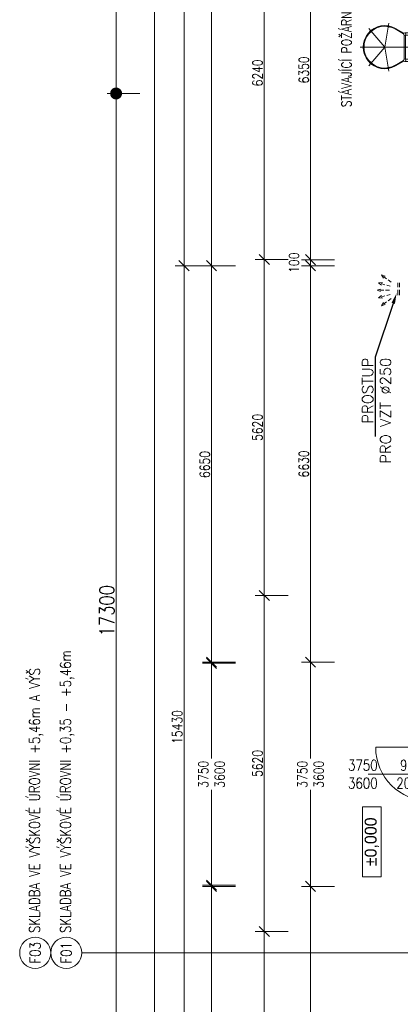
# Model space of a CAD drawing. Header units: millimetres. Extents: x -485339 to 350584, y -1189934 to 0.
# Tile 74 of 178: x -147116 to -140742, y -1057001 to -1040534. Entities that reach past the tile are written whole.
import ezdxf
from ezdxf import colors
from ezdxf.entities.mleader import LeaderData, LeaderLine
from ezdxf.enums import TextEntityAlignment as Align
from ezdxf.math import Vec2, Vec3

# ---------------------------------------------------------------- set-up
doc = ezdxf.new("R2010")
doc.units = ezdxf.units.MM
doc.header["$LTSCALE"] = 10
doc.linetypes.add('1600_OPl_00 Erdgeschoss_Architektenplan_Grundrißplan_170526$0$DASHDOT', pattern=[1, 0.5, -0.25, 0, -0.25])
doc.linetypes.add('DASHED', pattern=[19.05, 12.7, -6.35])
doc.layers.get('Defpoints').update_dxf_attribs({"color": 201})
for name, color, linetype, lineweight in [('1VZT', 150, 'DASHED', 18), ('N_dveře', 10, 'Continuous', 18), ('N_kóty', 10, 'Continuous', 18), ('N_popis', 10, 'Continuous', 18), ('N_popis_otvory', 10, 'Continuous', 18), ('PBŘ', 152, 'Continuous', 18), ('St_kóty', 132, 'Continuous', 18), ('St_popis', 250, 'Continuous', 18)]:
    doc.layers.add(name, color=color, linetype=linetype, lineweight=lineweight)
doc.layers.add('_HROMOSVOD', color=251, linetype='Continuous')
doc.styles.add('1_50', font='txt', dxfattribs={"height": 100})
doc.styles.get("Standard").update_dxf_attribs({"font": 'simplex.shx', "width": 0.8})
doc.dimstyles.new('stavebníM100', dxfattribs={"dimtxt": 165, "dimasz": 170, "dimexe": 150, "dimexo": 100, "dimgap": 30, "dimtad": 1, "dimdec": 0, "dimtxsty": 'Standard', "dimblk": 'OBLIQUE', "dimcen": -2.5, "dimdle": 150, "dimclrd": 256, "dimclre": 256, "dimclrt": 256, "dimadec": 4, "dimazin": 0, "dimtfac": 1, "dimtdec": 0, "dimtmove": 2, "dimatfit": 3, "dimldrblk": 'OBLIQUE', "dimfxl": 400, "dimfxlon": 1, "dimlwd": -1, "dimlwe": -1, "dimarcsym": 0})
doc.dimstyles.new('stavebníM100_modul', dxfattribs={"dimtxt": 250, "dimasz": 200, "dimexe": 150, "dimexo": 100, "dimgap": 30, "dimtad": 1, "dimdec": 0, "dimtxsty": 'Standard', "dimblk": 'DOT', "dimcen": -2.5, "dimdle": 150, "dimclrd": 256, "dimclre": 256, "dimclrt": 256, "dimadec": 4, "dimazin": 0, "dimtfac": 1, "dimtdec": 0, "dimtmove": 2, "dimatfit": 3, "dimldrblk": 'OBLIQUE', "dimfxl": 400, "dimfxlon": 1, "dimlwd": -1, "dimlwe": -1, "dimarcsym": 0})

# ---------------------------------------------------------------- blocks, each defined once
blk = doc.blocks.new('_OBLIQUE')
at = {"color": 0, "linetype": 'ByBlock'}
blk.add_line((-0.5, -0.5), (0.5, 0.5), dxfattribs=at)
blk = doc.blocks.new('*D5738')
at = {"layer": 'Defpoints', "color": 0}
for p in [(-143904, -1055008), (-141724, -1055008), (-141624, -1060078)]:
    blk.add_point(p, dxfattribs=at)
at = {"layer": 'St_kóty'}
for p, q in [((-143904, -1060228), (-143904, -1054858)), ((-143504, -1055008), (-144054, -1055008)), ((-143504, -1060078), (-144054, -1060078))]:
    blk.add_line(p, q, dxfattribs=at)
at = {"layer": 'St_kóty', "linetype": 'ByBlock', "xscale": 170, "yscale": 170, "zscale": 170}
for p, rotation in [((-143904, -1055008), 90), ((-143904, -1060078), 270)]:
    blk.add_blockref('_OBLIQUE', p, dxfattribs=dict(at, rotation=rotation))
at = {"layer": 'St_kóty', "insert": (-144016, -1057543), "char_height": 165, "attachment_point": 5, "rotation": 90}
blk.add_mtext('5070', dxfattribs=at)
blk = doc.blocks.new('*D5739')
at = {"layer": 'Defpoints', "color": 0}
for p in [(-143904, -1051278), (-141624, -1051278), (-141624, -1055028)]:
    blk.add_point(p, dxfattribs=at)
at = {"layer": 'St_kóty'}
for p, q in [((-143504, -1051278), (-144054, -1051278)), ((-143904, -1051128), (-143904, -1052890)), ((-143904, -1055178), (-143904, -1053415)), ((-143504, -1055028), (-144054, -1055028))]:
    blk.add_line(p, q, dxfattribs=at)
at = {"layer": 'St_kóty', "linetype": 'ByBlock', "xscale": 170, "yscale": 170, "zscale": 170}
for p, rotation in [((-143904, -1051278), 90), ((-143904, -1055028), 270)]:
    blk.add_blockref('_OBLIQUE', p, dxfattribs=dict(at, rotation=rotation))
at = {"layer": 'St_kóty', "insert": (-143904, -1053153), "char_height": 165, "attachment_point": 5, "rotation": 90}
blk.add_mtext('3750\\P3600', dxfattribs=at)
blk = doc.blocks.new('*D5740')
at = {"layer": 'Defpoints', "color": 0}
for p in [(-143904, -1044648), (-141624, -1044648), (-141724, -1051298)]:
    blk.add_point(p, dxfattribs=at)
at = {"layer": 'St_kóty'}
for p, q in [((-143904, -1051448), (-143904, -1044498)), ((-143504, -1044648), (-144054, -1044648)), ((-143504, -1051298), (-144054, -1051298))]:
    blk.add_line(p, q, dxfattribs=at)
at = {"layer": 'St_kóty', "linetype": 'ByBlock', "xscale": 170, "yscale": 170, "zscale": 170}
for p, rotation in [((-143904, -1044648), 90), ((-143904, -1051298), 270)]:
    blk.add_blockref('_OBLIQUE', p, dxfattribs=dict(at, rotation=rotation))
at = {"layer": 'St_kóty', "insert": (-144016, -1047973), "char_height": 165, "attachment_point": 5, "rotation": 90}
blk.add_mtext('6650', dxfattribs=at)
blk = doc.blocks.new('*D5741')
at = {"layer": 'Defpoints', "color": 0}
for p in [(-143904, -1031958), (-141324, -1031958), (-141624, -1044648)]:
    blk.add_point(p, dxfattribs=at)
at = {"layer": 'St_kóty'}
for p, q in [((-143904, -1044798), (-143904, -1031808)), ((-143504, -1031958), (-144054, -1031958)), ((-143504, -1044648), (-144054, -1044648))]:
    blk.add_line(p, q, dxfattribs=at)
at = {"layer": 'St_kóty', "linetype": 'ByBlock', "xscale": 170, "yscale": 170, "zscale": 170}
for p, rotation in [((-143904, -1031958), 90), ((-143904, -1044648), 270)]:
    blk.add_blockref('_OBLIQUE', p, dxfattribs=dict(at, rotation=rotation))
at = {"layer": 'St_kóty', "insert": (-144016, -1038303), "char_height": 165, "attachment_point": 5, "rotation": 90}
blk.add_mtext('12690', dxfattribs=at)
blk = doc.blocks.new('*D5747')
at = {"layer": 'Defpoints', "color": 0}
for p in [(-141524, -992923), (-144364, -1044648), (-141624, -1044648)]:
    blk.add_point(p, dxfattribs=at)
at = {"layer": 'St_kóty'}
for p, q in [((-144364, -992773), (-144364, -1044798)), ((-143964, -992923), (-144514, -992923)), ((-143964, -1044648), (-144514, -1044648))]:
    blk.add_line(p, q, dxfattribs=at)
at = {"layer": 'St_kóty', "linetype": 'ByBlock', "xscale": 170, "yscale": 170, "zscale": 170}
for p, rotation in [((-144364, -992923), 90), ((-144364, -1044648), 270)]:
    blk.add_blockref('_OBLIQUE', p, dxfattribs=dict(at, rotation=rotation))
at = {"layer": 'St_kóty', "insert": (-144477, -1018785), "char_height": 165, "attachment_point": 5, "rotation": 90}
blk.add_mtext('51725', dxfattribs=at)
blk = doc.blocks.new('*D5748')
at = {"layer": 'Defpoints', "color": 0}
for p in [(-141624, -1044648), (-144364, -1060078), (-141624, -1060078)]:
    blk.add_point(p, dxfattribs=at)
at = {"layer": 'St_kóty'}
for p, q in [((-144364, -1044498), (-144364, -1060228)), ((-143964, -1044648), (-144514, -1044648)), ((-143964, -1060078), (-144514, -1060078))]:
    blk.add_line(p, q, dxfattribs=at)
at = {"layer": 'St_kóty', "linetype": 'ByBlock', "xscale": 170, "yscale": 170, "zscale": 170}
for p, rotation in [((-144364, -1044648), 90), ((-144364, -1060078), 270)]:
    blk.add_blockref('_OBLIQUE', p, dxfattribs=dict(at, rotation=rotation))
at = {"layer": 'St_kóty', "insert": (-144477, -1052363), "char_height": 165, "attachment_point": 5, "rotation": 90}
blk.add_mtext('15430', dxfattribs=at)
blk = doc.blocks.new('*D5749')
at = {"layer": 'Defpoints', "color": 0}
for p in [(-144860, -992923), (-141524, -992923), (-141624, -1060078)]:
    blk.add_point(p, dxfattribs=at)
at = {"layer": 'St_kóty'}
for p, q in [((-144860, -1060228), (-144860, -992773)), ((-144460, -992923), (-145010, -992923)), ((-144460, -1060078), (-145010, -1060078))]:
    blk.add_line(p, q, dxfattribs=at)
at = {"layer": 'St_kóty', "linetype": 'ByBlock', "xscale": 170, "yscale": 170, "zscale": 170}
for p, rotation in [((-144860, -992923), 90), ((-144860, -1060078), 270)]:
    blk.add_blockref('_OBLIQUE', p, dxfattribs=dict(at, rotation=rotation))
at = {"layer": 'St_kóty', "insert": (-144973, -1026500), "char_height": 165, "attachment_point": 5, "rotation": 90}
blk.add_mtext('67155', dxfattribs=at)
blk = doc.blocks.new('_Dot')
at = {"color": 0, "linetype": 'ByBlock', "lineweight": -2}
blk.add_line((-0.5, 0), (-1, 0), dxfattribs=at)
at = {"color": 0, "linetype": 'ByBlock', "const_width": 0.5}
blk.add_lwpolyline([(-0.25, 0, 1), (0.25, 0, 1)], format="xyb", close=True, dxfattribs=at)
blk = doc.blocks.new('*D5751')
at = {"layer": 'Defpoints', "color": 0}
for p in [(-138294, -1017422), (-145501, -1041768), (-138294, -1041768)]:
    blk.add_point(p, dxfattribs=at)
at = {"layer": 'St_kóty'}
for p, q in [((-145101, -1017422), (-145651, -1017422)), ((-145501, -1017622), (-145501, -1041568)), ((-145101, -1041768), (-145651, -1041768))]:
    blk.add_line(p, q, dxfattribs=at)
at = {"layer": 'St_kóty', "linetype": 'ByBlock', "xscale": 200, "yscale": 200, "zscale": 200}
for p, rotation in [((-145501, -1017422), 90), ((-145501, -1041768), 270)]:
    blk.add_blockref('_Dot', p, dxfattribs=dict(at, rotation=rotation))
at = {"layer": 'St_kóty', "insert": (-145656, -1029595), "char_height": 250, "attachment_point": 5, "rotation": 90}
blk.add_mtext('24345', dxfattribs=at)
blk = doc.blocks.new('*D5752')
at = {"layer": 'Defpoints', "color": 0}
for p in [(-138294, -1041768), (-145501, -1059068), (-138294, -1059068)]:
    blk.add_point(p, dxfattribs=at)
at = {"layer": 'St_kóty'}
for p, q in [((-145101, -1041768), (-145651, -1041768)), ((-145501, -1041968), (-145501, -1058868)), ((-145101, -1059068), (-145651, -1059068))]:
    blk.add_line(p, q, dxfattribs=at)
at = {"layer": 'St_kóty', "linetype": 'ByBlock', "xscale": 200, "yscale": 200, "zscale": 200}
for p, rotation in [((-145501, -1041768), 90), ((-145501, -1059068), 270)]:
    blk.add_blockref('_Dot', p, dxfattribs=dict(at, rotation=rotation))
at = {"layer": 'St_kóty', "insert": (-145656, -1050418), "char_height": 250, "attachment_point": 5, "rotation": 90}
blk.add_mtext('17300', dxfattribs=at)
blk = doc.blocks.new('*D6655')
at = {"layer": 'Defpoints', "color": 0}
for p in [(-143020, -1055783), (-141219, -1055783), (-141219, -1059883)]:
    blk.add_point(p, dxfattribs=at)
at = {"layer": 'St_kóty'}
for p, q in [((-143020, -1060033), (-143020, -1055633)), ((-142620, -1055783), (-143170, -1055783)), ((-142620, -1059883), (-143170, -1059883))]:
    blk.add_line(p, q, dxfattribs=at)
at = {"layer": 'St_kóty', "linetype": 'ByBlock', "xscale": 170, "yscale": 170, "zscale": 170}
for p, rotation in [((-143020, -1055783), 90), ((-143020, -1059883), 270)]:
    blk.add_blockref('_OBLIQUE', p, dxfattribs=dict(at, rotation=rotation))
at = {"layer": 'St_kóty', "insert": (-143133, -1057833), "char_height": 165, "attachment_point": 5, "rotation": 90}
blk.add_mtext('4100', dxfattribs=at)
blk = doc.blocks.new('*D6656')
at = {"layer": 'Defpoints', "color": 0}
for p in [(-143020, -1050163), (-141219, -1050163), (-141219, -1055783)]:
    blk.add_point(p, dxfattribs=at)
at = {"layer": 'St_kóty'}
for p, q in [((-143020, -1055933), (-143020, -1050013)), ((-142620, -1050163), (-143170, -1050163)), ((-142620, -1055783), (-143170, -1055783))]:
    blk.add_line(p, q, dxfattribs=at)
at = {"layer": 'St_kóty', "linetype": 'ByBlock', "xscale": 170, "yscale": 170, "zscale": 170}
for p, rotation in [((-143020, -1050163), 90), ((-143020, -1055783), 270)]:
    blk.add_blockref('_OBLIQUE', p, dxfattribs=dict(at, rotation=rotation))
at = {"layer": 'St_kóty', "insert": (-143133, -1052973), "char_height": 165, "attachment_point": 5, "rotation": 90}
blk.add_mtext('5620', dxfattribs=at)
blk = doc.blocks.new('*D6657')
at = {"layer": 'Defpoints', "color": 0}
for p in [(-143020, -1044543), (-141219, -1044543), (-141219, -1050163)]:
    blk.add_point(p, dxfattribs=at)
at = {"layer": 'St_kóty'}
for p, q in [((-143020, -1050313), (-143020, -1044393)), ((-142620, -1044543), (-143170, -1044543)), ((-142620, -1050163), (-143170, -1050163))]:
    blk.add_line(p, q, dxfattribs=at)
at = {"layer": 'St_kóty', "linetype": 'ByBlock', "xscale": 170, "yscale": 170, "zscale": 170}
for p, rotation in [((-143020, -1044543), 90), ((-143020, -1050163), 270)]:
    blk.add_blockref('_OBLIQUE', p, dxfattribs=dict(at, rotation=rotation))
at = {"layer": 'St_kóty', "insert": (-143133, -1047353), "char_height": 165, "attachment_point": 5, "rotation": 90}
blk.add_mtext('5620', dxfattribs=at)
blk = doc.blocks.new('*D6658')
at = {"layer": 'Defpoints', "color": 0}
for p in [(-143020, -1038303), (-141219, -1038303), (-141219, -1044543)]:
    blk.add_point(p, dxfattribs=at)
at = {"layer": 'St_kóty'}
for p, q in [((-143020, -1044693), (-143020, -1038153)), ((-142620, -1038303), (-143170, -1038303)), ((-142620, -1044543), (-143170, -1044543))]:
    blk.add_line(p, q, dxfattribs=at)
at = {"layer": 'St_kóty', "linetype": 'ByBlock', "xscale": 170, "yscale": 170, "zscale": 170}
for p, rotation in [((-143020, -1038303), 90), ((-143020, -1044543), 270)]:
    blk.add_blockref('_OBLIQUE', p, dxfattribs=dict(at, rotation=rotation))
at = {"layer": 'St_kóty', "insert": (-143133, -1041423), "char_height": 165, "attachment_point": 5, "rotation": 90}
blk.add_mtext('6240', dxfattribs=at)
blk = doc.blocks.new('*D6958')
at = {"layer": 'Defpoints', "color": 0}
for p in [(-142246, -1055028), (-141391, -1055028), (-141391, -1060078)]:
    blk.add_point(p, dxfattribs=at)
at = {"layer": 'N_kóty'}
for p, q in [((-142246, -1060228), (-142246, -1054878)), ((-141846, -1055028), (-142396, -1055028)), ((-141846, -1060078), (-142396, -1060078))]:
    blk.add_line(p, q, dxfattribs=at)
at = {"layer": 'N_kóty', "linetype": 'ByBlock', "xscale": 170, "yscale": 170, "zscale": 170}
for p, rotation in [((-142246, -1055028), 90), ((-142246, -1060078), 270)]:
    blk.add_blockref('_OBLIQUE', p, dxfattribs=dict(at, rotation=rotation))
at = {"layer": 'N_kóty', "insert": (-142358, -1057553), "char_height": 165, "attachment_point": 5, "rotation": 90}
blk.add_mtext('5050', dxfattribs=at)
blk = doc.blocks.new('*D6959')
at = {"layer": 'Defpoints', "color": 0}
for p in [(-142246, -1051278), (-141391, -1051278), (-141391, -1055028)]:
    blk.add_point(p, dxfattribs=at)
at = {"layer": 'N_kóty'}
for p, q in [((-141846, -1051278), (-142396, -1051278)), ((-142246, -1051128), (-142246, -1052890)), ((-142246, -1055178), (-142246, -1053415)), ((-141846, -1055028), (-142396, -1055028))]:
    blk.add_line(p, q, dxfattribs=at)
at = {"layer": 'N_kóty', "linetype": 'ByBlock', "xscale": 170, "yscale": 170, "zscale": 170}
for p, rotation in [((-142246, -1051278), 90), ((-142246, -1055028), 270)]:
    blk.add_blockref('_OBLIQUE', p, dxfattribs=dict(at, rotation=rotation))
at = {"layer": 'N_kóty', "insert": (-142246, -1053153), "char_height": 165, "attachment_point": 5, "rotation": 90}
blk.add_mtext('3750\\P3600', dxfattribs=at)
blk = doc.blocks.new('*D6960')
at = {"layer": 'Defpoints', "color": 0}
for p in [(-142246, -1044648), (-141391, -1044648), (-141391, -1051278)]:
    blk.add_point(p, dxfattribs=at)
at = {"layer": 'N_kóty'}
for p, q in [((-142246, -1051428), (-142246, -1044498)), ((-141846, -1044648), (-142396, -1044648)), ((-141846, -1051278), (-142396, -1051278))]:
    blk.add_line(p, q, dxfattribs=at)
at = {"layer": 'N_kóty', "linetype": 'ByBlock', "xscale": 170, "yscale": 170, "zscale": 170}
for p, rotation in [((-142246, -1044648), 90), ((-142246, -1051278), 270)]:
    blk.add_blockref('_OBLIQUE', p, dxfattribs=dict(at, rotation=rotation))
at = {"layer": 'N_kóty', "insert": (-142358, -1047963), "char_height": 165, "attachment_point": 5, "rotation": 90}
blk.add_mtext('6630', dxfattribs=at)
blk = doc.blocks.new('*D6961')
at = {"layer": 'Defpoints', "color": 0}
for p in [(-142246, -1044548), (-141391, -1044648), (-141211, -1044548)]:
    blk.add_point(p, dxfattribs=at)
at = {"layer": 'N_kóty'}
for p, q in [((-142246, -1044798), (-142246, -1044398)), ((-141846, -1044548), (-142396, -1044548)), ((-141846, -1044648), (-142396, -1044648))]:
    blk.add_line(p, q, dxfattribs=at)
at = {"layer": 'N_kóty', "linetype": 'ByBlock', "xscale": 170, "yscale": 170, "zscale": 170}
for p, rotation in [((-142246, -1044548), 90), ((-142246, -1044648), 270)]:
    blk.add_blockref('_OBLIQUE', p, dxfattribs=dict(at, rotation=rotation))
at = {"layer": 'N_kóty', "insert": (-142523, -1044598), "char_height": 165, "attachment_point": 5, "rotation": 90}
blk.add_mtext('100', dxfattribs=at)
blk = doc.blocks.new('*D6962')
at = {"layer": 'Defpoints', "color": 0}
for p in [(-142246, -1038198), (-141091, -1038198), (-141211, -1044548)]:
    blk.add_point(p, dxfattribs=at)
at = {"layer": 'N_kóty'}
for p, q in [((-142246, -1044698), (-142246, -1038048)), ((-141846, -1038198), (-142396, -1038198)), ((-141846, -1044548), (-142396, -1044548))]:
    blk.add_line(p, q, dxfattribs=at)
at = {"layer": 'N_kóty', "linetype": 'ByBlock', "xscale": 170, "yscale": 170, "zscale": 170}
for p, rotation in [((-142246, -1038198), 90), ((-142246, -1044548), 270)]:
    blk.add_blockref('_OBLIQUE', p, dxfattribs=dict(at, rotation=rotation))
at = {"layer": 'N_kóty', "insert": (-142358, -1041373), "char_height": 165, "attachment_point": 5, "rotation": 90}
blk.add_mtext('6350', dxfattribs=at)
blk = doc.blocks.new('rhbfdgb')
at = {"layer": '1VZT', "ltscale": 0.5}
for p, q in [((-359271, 269163), (-359108, 269286)), ((-359108, 269286), (-359171, 269266)), ((-359108, 269286), (-359144, 269231)), ((-359257, 269095), (-359061, 269154)), ((-359061, 269154), (-359127, 269157)), ((-359061, 269154), (-359114, 269114)), ((-359257, 268961), (-359061, 268902)), ((-359241, 269028), (-359035, 269028)), ((-359061, 268902), (-359114, 268942)), ((-359035, 269028), (-359098, 269050)), ((-359035, 269028), (-359098, 269005)), ((-359271, 268893), (-359108, 268770)), ((-359108, 268770), (-359171, 268790)), ((-359108, 268770), (-359144, 268825)), ((-359061, 268902), (-359127, 268899))]:
    blk.add_line(p, q, dxfattribs=at)
blk = doc.blocks.new('A$C24EE0DA8')
at = {"linetype": 'Continuous'}
for p, q in [((0, 0), (0.23, 0)), ((0.246, -0.008), (0.386, 0.072)), ((0.25, -0.017), (0.391, 0.064)), ((0.48, 0.1), (0.529, 0.109)), ((0.53, 0.104), (0.48, 0.095)), ((0.48, 0.095), (0.48, 0.1)), ((0.529, 0.109), (0.53, 0.104)), ((0.768, 0.04), (0.771, 0.044)), ((0.806, 0.008), (0.768, 0.04)), ((0.771, 0.044), (0.809, 0.012)), ((0.809, 0.012), (0.806, 0.008)), ((0, -0.04), (0.23, -0.04)), ((0.22, -0.037), (0.22, -0.443)), ((0.24, -0.037), (0.24, -0.443)), ((0.91, -0.215), (0.915, -0.215)), ((0.91, -0.265), (0.91, -0.215)), ((0.915, -0.265), (0.91, -0.265)), ((0.915, -0.215), (0.915, -0.265)), ((0, -0.44), (0.23, -0.44)), ((0, -0.48), (0.23, -0.48)), ((0.246, -0.472), (0.386, -0.553)), ((0.25, -0.463), (0.391, -0.544)), ((0.768, -0.52), (0.806, -0.488)), ((0.809, -0.492), (0.771, -0.524)), ((0.806, -0.488), (0.809, -0.492)), ((0.48, -0.575), (0.53, -0.584)), ((0.48, -0.58), (0.48, -0.575)), ((0.529, -0.589), (0.48, -0.58)), ((0.53, -0.584), (0.529, -0.589)), ((0.771, -0.524), (0.768, -0.52))]:
    blk.add_line(p, q, dxfattribs=at)
at = {"linetype": '1600_OPl_00 Erdgeschoss_Architektenplan_Grundrißplan_170526$0$DASHDOT'}
for p, q in [((0.565, -0.24), (0.494, 0.164)), ((0.565, -0.24), (0.829, 0.074)), ((0.975, -0.24), (0.155, -0.24)), ((0.565, -0.24), (0.494, -0.644)), ((0.565, -0.24), (0.829, -0.554))]:
    blk.add_line(p, q, dxfattribs=at)
at = {"linetype": 'Continuous'}
for centre, radius in [((0.23, -0.02), 0.02), ((0.23, -0.46), 0.02), ((0.24, -0.395), 0)]:
    blk.add_circle(centre, radius, dxfattribs=at)
for radius, start, end in [(0.36, 240.2393, 119.7607), (0.35, 240.2389, 119.7611)]:
    blk.add_arc((0.565, -0.24), radius, start, end, dxfattribs=at)

msp = doc.modelspace()

# ---------------------------------------------------------------- linework, layer by layer
at = {"layer": '1VZT', "ltscale": 0.7}
for p, q in [((-140781.4, -1045139.5), (-140781.4, -1044933.8)), ((-140755.6, -1045139.5), (-140755.6, -1044933.8))]:
    msp.add_line(p, q, dxfattribs=at)
at = {"layer": 'N_dveře'}
msp.add_lwpolyline([(-140254.9, -1052702.6), (-141154.9, -1052702.6)], dxfattribs=at)
msp.add_arc((-140254.9, -1052702.6), 900, 180, 270, dxfattribs=at)
at = {"layer": 'N_popis'}
msp.add_lwpolyline([(-146075.9, -1056139.8), (-140554.9, -1056139.8)], dxfattribs=at)
for centre in [(-146855.6, -1056139.8), (-146335.8, -1056139.8)]:
    msp.add_circle(centre, 259.9, dxfattribs=at)
at = {"layer": 'N_popis_otvory'}
msp.add_lwpolyline([(-141280.9, -1053152.6), (-138601.3, -1053152.6)], dxfattribs=at)
at = {"layer": 'St_kóty'}
msp.add_lwpolyline([(-141375.8, -1054866.7), (-141375.8, -1053700.1), (-141065.2, -1053700.1), (-141065.2, -1054866.7)], close=True, dxfattribs=at)

# ---------------------------------------------------------------- block references
at = {"layer": '_HROMOSVOD', "rotation": 180}
msp.add_blockref('rhbfdgb', (-500166.7, -776032), dxfattribs=at)
at = {"layer": 'PBŘ', "ltscale": 2, "xscale": 1000, "yscale": 1000, "zscale": 1000, "rotation": 180}
msp.add_blockref('A$C24EE0DA8', (-140437.9, -1041233), dxfattribs=at)
msp.add_blockref('A$C24EE0DA8', (-140437.9, -1041233), dxfattribs=at)

# ---------------------------------------------------------------- texts
at = {"layer": 'N_popis', "width": 0.8}
for s, p in [('SKLADBA VE VÝŠKOVÉ ÚROVNI +5,46m A VÝŠ', (-146776.2, -1055809.6)), ('SKLADBA VE VÝŠKOVÉ ÚROVNI +0,35 - +5,46m ', (-146256.4, -1055809.6))]:
    msp.add_text(s, height=180, rotation=90, dxfattribs=at).set_placement(p)
for s, p in [('F03', (-146855.6, -1056139.8)), ('F01', (-146335.8, -1056139.8))]:
    msp.add_text(s, height=180, rotation=90, dxfattribs=at).set_placement(p, align=Align.MIDDLE_CENTER)
at = {"layer": 'N_popis_otvory', "char_height": 180, "width": 1342.526, "attachment_point": 5}
for s, insert in [('3750\\P3600', (-141369.9, -1053152.6)), ('900\\P2000', (-140562.2, -1053152.6))]:
    msp.add_mtext(s, dxfattribs=dict(at, insert=insert))
at = {"layer": 'St_kóty', "insert": (-141220.5, -1054283.4), "char_height": 200, "attachment_point": 5, "rotation": 90, "style": '1_50'}
msp.add_mtext_dynamic_manual_height_columns('%%p0,000', width=890.536, gutter_width=500, heights=[0], dxfattribs=at).dxf.set("width", 1781.071)
at = {"layer": 'St_popis', "ltscale": 2, "width": 0.8}
msp.add_text('STÁVAJÍCÍ POŽÁRNÍ ŽEBŘÍK', height=165, rotation=90, dxfattribs=at).set_placement((-141561.4, -1041997.6))

# ---------------------------------------------------------------- dimensions: what is measured, and where the dimension line sits
at = {"layer": 'N_kóty'}
for base, p1, p2, picture, middle in [((-142245.6, -1038197.6), (-141211.2, -1044547.6), (-141091.2, -1038197.6), '*D6962', (-142358.1, -1041372.6)), ((-142245.6, -1044547.6), (-141391.2, -1044647.6), (-141211.2, -1044547.6), '*D6961', (-142523.1, -1044597.6)), ((-142245.6, -1044647.6), (-141391.2, -1051277.6), (-141391.2, -1044647.6), '*D6960', (-142358.1, -1047962.6)), ((-142245.6, -1055027.6), (-141391.2, -1060077.6), (-141391.2, -1055027.6), '*D6958', (-142358.1, -1057552.6))]:
    dim = msp.add_linear_dim(base=base, p1=p1, p2=p2, angle=90, dimstyle='stavebníM100', dxfattribs=at)
    dim.commit()
    dim.dimension.update_dxf_attribs({"geometry": picture, "text_midpoint": middle})
dim = msp.add_linear_dim(base=(-142245.6, -1051277.6), p1=(-141391.2, -1055027.6), p2=(-141391.2, -1051277.6), angle=90, text='<>\\P3600', dimstyle='stavebníM100', override={"dimtxsty": 'Standard'}, dxfattribs=at)
dim.commit()
dim.dimension.update_dxf_attribs({"geometry": '*D6959', "text_midpoint": (-142245.6, -1053152.6), "dimtype": 160})
at = {"layer": 'St_kóty'}
for base, p1, p2, picture, middle in [((-144860.3, -992922.8), (-141624.1, -1060077.6), (-141524.1, -992922.8), '*D5749', (-144972.8, -1026500.2)), ((-143020, -1038302.6), (-141219.1, -1044542.6), (-141219.1, -1038302.6), '*D6658', (-143132.5, -1041422.6)), ((-144364.1, -1060077.6), (-141624.1, -1044647.6), (-141624.1, -1060077.6), '*D5748', (-144476.6, -1052362.6)), ((-143020, -1044542.6), (-141219.1, -1050162.6), (-141219.1, -1044542.6), '*D6657', (-143132.5, -1047352.6)), ((-143020, -1050162.6), (-141219.1, -1055782.6), (-141219.1, -1050162.6), '*D6656', (-143132.5, -1052972.6)), ((-143903.9, -1055007.6), (-141624.1, -1060077.6), (-141724.1, -1055007.6), '*D5738', (-144016.4, -1057542.6)), ((-143020, -1055782.6), (-141219.1, -1059882.6), (-141219.1, -1055782.6), '*D6655', (-143132.5, -1057832.6))]:
    dim = msp.add_linear_dim(base=base, p1=p1, p2=p2, angle=90, dimstyle='stavebníM100', override={"dimtxsty": 'Standard', "dimldrblk": 'OBLIQUE'}, dxfattribs=at)
    dim.commit()
    dim.dimension.update_dxf_attribs({"geometry": picture, "text_midpoint": middle})
for base, p1, p2, dimstyle, picture, middle in [((-144364.1, -1044647.6), (-141524.1, -992922.8), (-141624.1, -1044647.6), 'stavebníM100', '*D5747', (-144476.6, -1018785.2)), ((-145501.1, -1041767.6), (-138294.1, -1017422.3), (-138294.1, -1041767.6), 'stavebníM100_modul', '*D5751', (-145656.1, -1029594.9)), ((-143903.9, -1031957.6), (-141624.1, -1044647.6), (-141324.1, -1031957.6), 'stavebníM100', '*D5741', (-144016.4, -1038302.6)), ((-145501.1, -1059067.6), (-138294.1, -1041767.6), (-138294.1, -1059067.6), 'stavebníM100_modul', '*D5752', (-145656.1, -1050417.6)), ((-143903.9, -1044647.6), (-141724.1, -1051297.6), (-141624.1, -1044647.6), 'stavebníM100', '*D5740', (-144016.4, -1047972.6))]:
    dim = msp.add_linear_dim(base=base, p1=p1, p2=p2, angle=90, dimstyle=dimstyle, dxfattribs=at)
    dim.commit()
    dim.dimension.update_dxf_attribs({"geometry": picture, "text_midpoint": middle})
dim = msp.add_linear_dim(base=(-143903.9, -1051277.6), p1=(-141624.1, -1055027.6), p2=(-141624.1, -1051277.6), angle=90, text='<>\\P3600', dimstyle='stavebníM100', override={"dimtxsty": 'Standard'}, dxfattribs=at)
dim.commit()
dim.dimension.update_dxf_attribs({"geometry": '*D5739', "text_midpoint": (-143903.9, -1053152.6), "dimtype": 160})

# ---------------------------------------------------------------- leaders
at = {"layer": 'N_popis'}
ml = msp.add_multileader_mtext('Standard', dxfattribs=at)
ml.set_content('{\\W1;\\A1;\\H1.00002x;\\C256;PROSTUP \\PPRO VZT %%C250}')
ml.set_leader_properties()
ml.build(insert=Vec2(0, 0))
ml.multileader.update_dxf_attribs({"text_left_attachment_type": 6, "text_right_attachment_type": 6, "arrow_head_size": 180})
ctx = ml.context
ctx.base_point, ctx.char_height, ctx.arrow_head_size, ctx.plane_origin, ctx.plane_x_axis, ctx.plane_y_axis = Vec3(-141162.5, -1048185.9), 180, 180, Vec3(-142099.4, -1045398.4), Vec3(0, 1), Vec3(-1, 0)
ctx.left_attachment, ctx.right_attachment, ctx.text_align_type = 6, 6, 2
notes = []
notes.append((ctx, [(0, (1, 1, 0), (-141162.5, -1046176.7), (0, -1), 8, [(0, [(-140803.8, -1045107)], 0, [])])]))
ctx.mtext.insert, ctx.mtext.text_direction, ctx.mtext.rotation, ctx.mtext.alignment, ctx.mtext.flow_direction = Vec3(-141378.5, -1046186.7), Vec3(0, 1), 1.5707963, 3, 5
for ctx, leaders in notes:
    for number, flags, end, landing, length, lines in leaders:
        leader = LeaderData()
        leader.index, (leader.has_last_leader_line, leader.has_dogleg_vector, leader.attachment_direction) = number, flags
        leader.last_leader_point, leader.dogleg_vector, leader.dogleg_length = Vec3(end), Vec3(landing), length
        for number, points, colour, breaks in lines:
            line = LeaderLine()
            line.index, line.vertices, line.color, line.breaks = number, Vec3.list(points), colors.encode_raw_color(colour), breaks
            leader.lines.append(line)
        ctx.leaders.append(leader)

doc.saveas('drawing.dxf')
